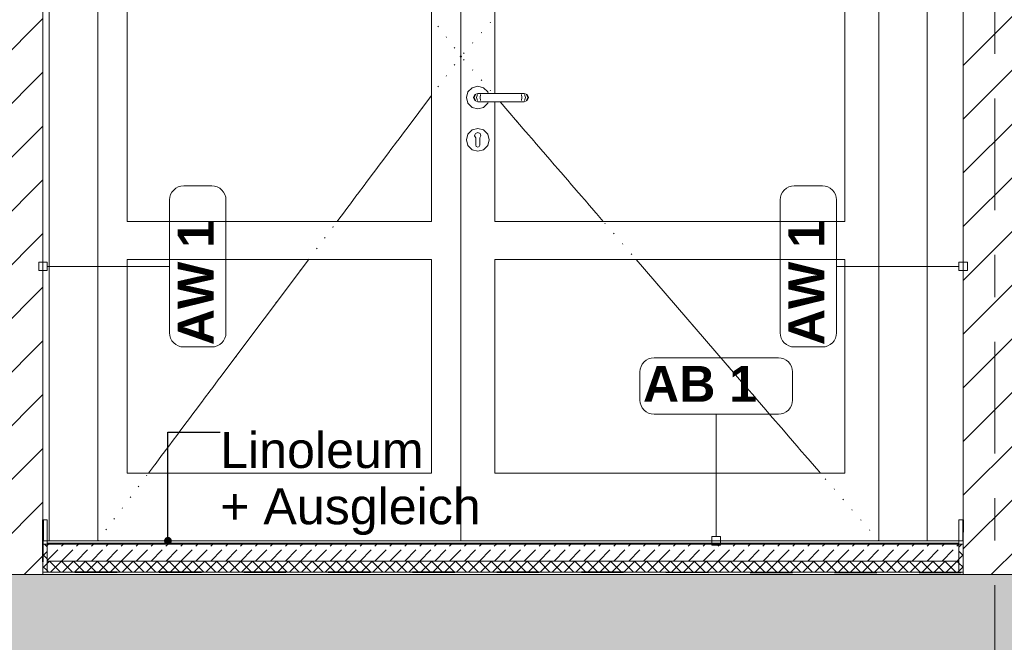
# Model space of a CAD drawing. Header units: metres. Extents: x -17.8 to 3.6, y -5.9 to 16.3.
# Tile 44 of 77: x -8.2 to -5.8, y 6.5 to 7.9. Entities that reach past the tile are written whole.
import ezdxf

# ---------------------------------------------------------------- set-up
doc = ezdxf.new("R2010")
doc.units = ezdxf.units.M
doc.header["$MEASUREMENT"] = 0
for name, pattern in [('Strichlinie doppelt', [0.546806, 0.264583, -0.105833, 0.070556, -0.105833]), ('Strichlinie eng', [0.115, 0.075, -0.04]), ('Wipeout_Contour', [1, 0, -1])]:
    doc.linetypes.add(name, pattern=pattern)
for name, color, linetype in [('152 - Bemaßung_ Beschriftung.Ausbau', 7, 'Continuous'), ('301 - Elemente.Linie', 7, 'Continuous'), ('451 - Universal.Achsen Raster', 7, 'Continuous'), ('603 - Struktur.Bodenplatte_ Decke Roh', 7, 'Continuous'), ('605 - Struktur.Wand Innen', 7, 'Continuous'), ('607 - Struktur.Stütze', 7, 'Continuous'), ('650 - Abdeckung.Fußboden Aufbau', 7, 'Continuous'), ('Neubau_152 - Bemaßung_ Beschriftung.Ausbau', 7, 'Continuous')]:
    doc.layers.add(name, color=color, linetype=linetype)
doc.styles.add('ERSTELLTER_STIL_1', font='txt')
doc.styles.add('ERSTELLTER_STIL_2', font='txt')
doc.dimstyles.new('ERSTELLTER_STIL__1', dxfattribs={"dimtxt": 0.1, "dimasz": 0.0532, "dimexe": 0.18, "dimexo": 0.0625, "dimgap": 0, "dimtad": 1, "dimzin": 0, "dimdsep": 46, "dimtxsty": 'ERSTELLTER_STIL_1', "dimblk": 'ARROWHEAD_2', "dimblk1": 'ARROWHEAD_2', "dimblk2": 'ARROWHEAD_2', "dimcen": 0.09, "dimse1": 1, "dimse2": 1, "dimclrd": 7, "dimclre": 7, "dimclrt": 7, "dimazin": 0, "dimtfac": 1, "dimtdec": 4, "dimtmove": 0, "dimatfit": 3, "dimfxl": 1, "dimtolj": 1, "dimtzin": 0, "dimarcsym": 0})
doc.dimstyles.new('ERSTELLTER_STIL__4', dxfattribs={"dimtxt": 0.18, "dimasz": 0.03648, "dimexe": 0.18, "dimexo": 0.0625, "dimgap": 0, "dimtad": 0, "dimtih": 1, "dimtoh": 1, "dimdec": 4, "dimzin": 0, "dimdsep": 46, "dimcen": 0.09, "dimadec": 0, "dimazin": 0, "dimtfac": 1, "dimtdec": 4, "dimtmove": 0, "dimatfit": 3, "dimldrblk": 'ARROWHEAD_11', "dimfxl": 1, "dimtolj": 1, "dimtzin": 0, "dimarcsym": 0})
pattern_1 = [(45, (0, 0), (-0.014142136, 0.014142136), []), (135, (0, 0), (0.014142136, 0.014142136), [])]
pattern_2 = [(45, (0, 0), (-0.0636396, 0.0636396), [])]

# ---------------------------------------------------------------- blocks, each defined once
blk = doc.blocks.new('*D92')
at = {"layer": '152 - Bemaßung_ Beschriftung.Ausbau', "color": 7, "linetype": 'Continuous', "lineweight": 5}
for p, q in [((-14.855, 0), (-14.855, 13.3199)), ((-14.8025, 0), (-14.9075, 0)), ((-14.89, 0.0202), (-14.82, -0.0202)), ((-14.855, -1.75), (-14.855, 0)), ((-14.89, -1.7298), (-14.82, -1.7702)), ((-14.8025, -1.75), (-14.9075, -1.75))]:
    blk.add_line(p, q, dxfattribs=at)
at = {"color": 254, "linetype": 'Wipeout_Contour', "lineweight": 0, "ltscale": 59.837338}
blk.add_wipeout([(-14.8563, -1.0268), (-14.8563, -0.7232), (-14.9938, -0.7232), (-14.9938, -1.0268)], dxfattribs=at).dxf.layer = '152 - Bemaßung_ Beschriftung.Ausbau'
at = {"layer": '152 - Bemaßung_ Beschriftung.Ausbau', "color": 7, "lineweight": 5, "insert": (-14.875, -1.008), "char_height": 0.1, "attachment_point": 7, "rotation": 90, "style": 'ERSTELLTER_STIL_1'}
blk.add_mtext('\\A1;{\\pql;\\fArial|b0|i0|c0|p38;1,75}', dxfattribs=at)
blk = doc.blocks.new('ARROWHEAD_2')
at = {"color": 0, "linetype": 'Continuous', "lineweight": 0}
for p, q in [((-0.378, -0.655), (0.378, 0.655)), ((0, 0), (-1, 0))]:
    blk.add_line(p, q, dxfattribs=at)
blk = doc.blocks.new('*D93')
at = {"layer": '152 - Bemaßung_ Beschriftung.Ausbau', "color": 7, "linetype": 'Continuous', "lineweight": 5}
for p, q in [((-14.855, 13.3199), (-14.855, 13.3541)), ((-14.8025, 13.3199), (-14.9075, 13.3199)), ((-14.82, 13.2997), (-14.89, 13.3401)), ((-14.855, 0), (-14.855, 13.3199)), ((-14.89, 0.0202), (-14.82, -0.0202))]:
    blk.add_line(p, q, dxfattribs=at)
at = {"color": 254, "linetype": 'Wipeout_Contour', "lineweight": 0, "ltscale": 65.424627}
blk.add_wipeout([(-14.8563, 6.4201), (-14.8563, 6.8997), (-14.9938, 6.8997), (-14.9938, 6.4201)], dxfattribs=at).dxf.layer = '152 - Bemaßung_ Beschriftung.Ausbau'
at = {"layer": '152 - Bemaßung_ Beschriftung.Ausbau', "color": 7, "lineweight": 5, "insert": (-14.8556, 6.4389), "char_height": 0.1, "attachment_point": 7, "rotation": 90, "style": 'ERSTELLTER_STIL_1'}
blk.add_mtext('\\A1;{\\pql;\\fArial|b0|i0|c0|p38;13,31\\fArial|b0|i0|c0|p38;\\A1{\\H.66x;\\S99^  ;}}', dxfattribs=at)
blk = doc.blocks.new('*D101')
at = {"layer": '152 - Bemaßung_ Beschriftung.Ausbau', "color": 7, "linetype": 'Continuous', "lineweight": 5}
for p, q in [((-14.3025, 6.695), (-14.4075, 6.695)), ((-14.39, 6.7152), (-14.32, 6.6748)), ((-14.355, 6.145), (-14.355, 6.695)), ((-14.39, 6.1652), (-14.32, 6.1248)), ((-14.3025, 6.145), (-14.4075, 6.145))]:
    blk.add_line(p, q, dxfattribs=at)
at = {"color": 254, "linetype": 'Wipeout_Contour', "lineweight": 0, "ltscale": 63.196964}
blk.add_wipeout([(-14.3563, 6.3254), (-14.3563, 6.5146), (-14.4938, 6.5146), (-14.4938, 6.3254)], dxfattribs=at).dxf.layer = '152 - Bemaßung_ Beschriftung.Ausbau'
at = {"layer": '152 - Bemaßung_ Beschriftung.Ausbau', "color": 7, "lineweight": 5, "insert": (-14.375, 6.3441), "char_height": 0.1, "attachment_point": 7, "rotation": 90, "style": 'ERSTELLTER_STIL_1'}
blk.add_mtext('\\A1;{\\pql;\\fArial|b0|i0|c0|p38;55}', dxfattribs=at)
blk = doc.blocks.new('*D102')
at = {"layer": '152 - Bemaßung_ Beschriftung.Ausbau', "color": 7, "linetype": 'Continuous', "lineweight": 5}
for p, q in [((-14.3025, 7.465), (-14.4075, 7.465)), ((-14.39, 7.4852), (-14.32, 7.4448)), ((-14.355, 6.695), (-14.355, 7.465)), ((-14.3025, 6.695), (-14.4075, 6.695)), ((-14.39, 6.7152), (-14.32, 6.6748))]:
    blk.add_line(p, q, dxfattribs=at)
at = {"color": 254, "linetype": 'Wipeout_Contour', "lineweight": 0, "ltscale": 64.315447}
blk.add_wipeout([(-14.3563, 6.9854), (-14.3563, 7.1746), (-14.4938, 7.1746), (-14.4938, 6.9854)], dxfattribs=at).dxf.layer = '152 - Bemaßung_ Beschriftung.Ausbau'
at = {"layer": '152 - Bemaßung_ Beschriftung.Ausbau', "color": 7, "lineweight": 5, "insert": (-14.375, 7.0041), "char_height": 0.1, "attachment_point": 7, "rotation": 90, "style": 'ERSTELLTER_STIL_1'}
blk.add_mtext('\\A1;{\\pql;\\fArial|b0|i0|c0|p38;77}', dxfattribs=at)
blk = doc.blocks.new('*D103')
at = {"layer": '152 - Bemaßung_ Beschriftung.Ausbau', "color": 7, "linetype": 'Continuous', "lineweight": 5}
for p, q in [((-14.39, 9.4952), (-14.32, 9.4548)), ((-14.3025, 9.475), (-14.4075, 9.475)), ((-14.355, 7.465), (-14.355, 9.475)), ((-14.3025, 7.465), (-14.4075, 7.465)), ((-14.39, 7.4852), (-14.32, 7.4448))]:
    blk.add_line(p, q, dxfattribs=at)
at = {"color": 254, "linetype": 'Wipeout_Contour', "lineweight": 0, "ltscale": 66.955039}
blk.add_wipeout([(-14.3563, 8.3182), (-14.3563, 8.6218), (-14.4938, 8.6218), (-14.4938, 8.3182)], dxfattribs=at).dxf.layer = '152 - Bemaßung_ Beschriftung.Ausbau'
at = {"layer": '152 - Bemaßung_ Beschriftung.Ausbau', "color": 7, "lineweight": 5, "insert": (-14.375, 8.337), "char_height": 0.1, "attachment_point": 7, "rotation": 90, "style": 'ERSTELLTER_STIL_1'}
blk.add_mtext('\\A1;{\\pql;\\fArial|b0|i0|c0|p38;2,01}', dxfattribs=at)
blk = doc.blocks.new('ARROWHEAD_11')
at = {"color": 0, "linetype": 'Continuous', "lineweight": 0}
blk.add_line((0, 0), (-1, 0), dxfattribs=at)
at = {"color": 0, "linetype": 'Continuous', "lineweight": 0, "const_width": 0.25, "flags": 128}
blk.add_lwpolyline([(-0.125, 0, 1), (0.125, 0, 1)], format="xyb", close=True, dxfattribs=at)

msp = doc.modelspace()

# ---------------------------------------------------------------- hatches: boundary and pattern name
at = {"layer": '603 - Struktur.Bodenplatte_ Decke Roh', "linetype": 'Continuous', "lineweight": 5}
h = msp.add_hatch(dxfattribs=at)
h.set_pattern_fill('Beton__Stahlbeton_0001', style=0, pattern_type=2)
h.set_pattern_definition([(45, (0, 0), (-0.0848528, 0.0848528), []), (45, (-0.04243, 0.04243), (-0.0848528, 0.0848528), [0.09, -0.03])])
h.paths.add_polyline_path([(-0.005, 6.365), (-0.005, 6.615), (-13.695, 6.615), (-13.695, 6.365), (-13.455, 6.365), (-13.31, 6.365), (-12.99, 6.365), (-8.51, 6.365), (-8.09, 6.365), (-6.01, 6.365), (-5.79, 6.365), (-5.41, 6.365), (-5.19, 6.365), (-0.71, 6.365), (-0.39, 6.365), (-0.245, 6.365)])
at = {"layer": '650 - Abdeckung.Fußboden Aufbau', "linetype": 'Continuous', "lineweight": 5}
h = msp.add_hatch(dxfattribs=at)
h.set_pattern_fill('Dämmung__hart_2_0001', color=1, style=0, pattern_type=2)
h.set_pattern_definition(pattern_1)
h.paths.add_polyline_path([(-8.095, 6.621), (-8.105, 6.621), (-8.105, 6.687), (-8.095, 6.687)])
h = msp.add_hatch(dxfattribs=at)
h.set_pattern_fill('Dämmung__hart_2_0001', color=1, style=0, pattern_type=2)
h.set_pattern_definition(pattern_1)
h.paths.add_polyline_path([(-5.935, 6.621), (-5.925, 6.621), (-5.925, 6.687), (-5.935, 6.687)])

# ---------------------------------------------------------------- linework, layer by layer
at = {"layer": '605 - Struktur.Wand Innen', "color": 7, "linetype": 'Continuous', "lineweight": 18}
for p, q in [((-7.975, 8.99), (-7.975, 6.695)), ((-7.9055, 7.4516), (-7.9055, 8.99)), ((-7.1846, 8.99), (-7.1846, 7.4516)), ((-7.1151, 6.695), (-7.1151, 8.99)), ((-7.1148, 6.695), (-7.1148, 8.99)), ((-6.1249, 8.99), (-6.1249, 6.695)), ((-7.0348, 8.9098), (-7.0348, 7.755)), ((-6.2049, 7.4516), (-6.2049, 8.9098)), ((-7.0348, 7.735), (-7.0348, 7.4516)), ((-7.1846, 7.4516), (-7.9055, 7.4516)), ((-7.0348, 7.4516), (-6.2049, 7.4516)), ((-7.9055, 7.3615), (-7.1846, 7.3615)), ((-7.9055, 6.8553), (-7.9055, 7.3615)), ((-7.1846, 7.3615), (-7.1846, 6.8553)), ((-6.2049, 7.3615), (-7.0348, 7.3615)), ((-7.0348, 7.3615), (-7.0348, 6.8553)), ((-6.2049, 6.8553), (-6.2049, 7.3615)), ((-7.1846, 6.8553), (-7.9055, 6.8553)), ((-7.0348, 6.8553), (-6.2049, 6.8553))]:
    msp.add_line(p, q, dxfattribs=at)
at = {"layer": '605 - Struktur.Wand Innen', "color": 7, "linetype": 'Continuous', "lineweight": 13}
for p, q in [((-7.975, 6.695), (-7.975, 8.99)), ((-6.125, 8.99), (-6.125, 6.695)), ((-7.0883, 7.7684), (-7.0982, 7.7585)), ((-7.0748, 7.772), (-7.0883, 7.7684)), ((-7.0613, 7.7684), (-7.0748, 7.772)), ((-7.0514, 7.7585), (-7.0613, 7.7684)), ((-7.0982, 7.7585), (-7.1018, 7.745)), ((-7.1018, 7.745), (-7.0982, 7.7315)), ((-7.0819, 7.7521), (-7.0848, 7.745)), ((-7.0848, 7.745), (-7.0819, 7.7379)), ((-7.0804, 7.7521), (-7.0831, 7.745)), ((-7.0831, 7.745), (-7.0804, 7.7379)), ((-7.0748, 7.755), (-7.0819, 7.7521)), ((-7.0755, 7.7521), (-7.0776, 7.745)), ((-7.0776, 7.745), (-7.0755, 7.7379)), ((-7.0748, 7.755), (-7.0737, 7.755)), ((-7.0737, 7.755), (-7.0704, 7.755)), ((-7.0704, 7.755), (-7.0656, 7.755)), ((-7.0683, 7.7521), (-7.0695, 7.745)), ((-7.0695, 7.745), (-7.0683, 7.7379)), ((-7.0656, 7.755), (-7.0598, 7.755)), ((-7.0598, 7.755), (-6.9798, 7.755)), ((-7.0505, 7.755), (-7.0514, 7.7585)), ((-6.9798, 7.755), (-6.9741, 7.755)), ((-6.9741, 7.755), (-6.9692, 7.755)), ((-6.9713, 7.7521), (-6.9702, 7.745)), ((-6.9702, 7.745), (-6.9713, 7.7379)), ((-6.9692, 7.755), (-6.966, 7.755)), ((-6.966, 7.755), (-6.9648, 7.755)), ((-6.9648, 7.755), (-6.9578, 7.7521)), ((-6.9641, 7.7521), (-6.962, 7.745)), ((-6.962, 7.745), (-6.9641, 7.7379)), ((-6.9593, 7.7521), (-6.9566, 7.745)), ((-6.9566, 7.745), (-6.9593, 7.7379)), ((-6.9578, 7.7521), (-6.9548, 7.745)), ((-6.9548, 7.745), (-6.9578, 7.7379)), ((-7.0982, 7.7315), (-7.0883, 7.7216)), ((-7.0883, 7.7216), (-7.0748, 7.718)), ((-7.0819, 7.7379), (-7.0748, 7.735)), ((-7.0748, 7.735), (-7.0737, 7.735)), ((-7.0748, 7.718), (-7.0613, 7.7216)), ((-7.0737, 7.735), (-7.0704, 7.735)), ((-7.0704, 7.735), (-7.0656, 7.735)), ((-7.0656, 7.735), (-7.0598, 7.735)), ((-7.0613, 7.7216), (-7.0514, 7.7315)), ((-7.0598, 7.735), (-6.9798, 7.735)), ((-7.0514, 7.7315), (-7.0505, 7.735)), ((-6.9798, 7.735), (-6.9741, 7.735)), ((-6.9741, 7.735), (-6.9692, 7.735)), ((-6.9692, 7.735), (-6.966, 7.735)), ((-6.966, 7.735), (-6.9648, 7.735)), ((-6.9578, 7.7379), (-6.9648, 7.735)), ((-7.0982, 7.6585), (-7.1018, 7.645)), ((-7.0883, 7.6684), (-7.0982, 7.6585)), ((-7.0748, 7.672), (-7.0883, 7.6684)), ((-7.0816, 7.6566), (-7.0823, 7.6547)), ((-7.0798, 7.6494), (-7.0823, 7.6547)), ((-7.0816, 7.6566), (-7.0802, 7.6601)), ((-7.0802, 7.6601), (-7.0748, 7.6624)), ((-7.0613, 7.6684), (-7.0748, 7.672)), ((-7.0748, 7.6624), (-7.0695, 7.6601)), ((-7.0674, 7.6547), (-7.0698, 7.6494)), ((-7.0681, 7.6566), (-7.0695, 7.6601)), ((-7.0681, 7.6566), (-7.0674, 7.6547)), ((-7.0514, 7.6585), (-7.0613, 7.6684)), ((-7.0478, 7.645), (-7.0514, 7.6585)), ((-7.1018, 7.645), (-7.0982, 7.6315)), ((-7.0982, 7.6315), (-7.0883, 7.6216)), ((-7.0798, 7.6479), (-7.0798, 7.6494)), ((-7.0798, 7.6479), (-7.0798, 7.645)), ((-7.0798, 7.645), (-7.0798, 7.6421)), ((-7.0798, 7.6421), (-7.0798, 7.6363)), ((-7.0798, 7.6363), (-7.0798, 7.6325)), ((-7.0784, 7.629), (-7.0798, 7.6325)), ((-7.0748, 7.6275), (-7.0784, 7.629)), ((-7.0713, 7.629), (-7.0748, 7.6275)), ((-7.0698, 7.6325), (-7.0713, 7.629)), ((-7.0698, 7.6494), (-7.0698, 7.6479)), ((-7.0698, 7.6479), (-7.0698, 7.645)), ((-7.0698, 7.645), (-7.0698, 7.6421)), ((-7.0698, 7.6421), (-7.0698, 7.6363)), ((-7.0698, 7.6363), (-7.0698, 7.6325)), ((-7.0613, 7.6216), (-7.0514, 7.6315)), ((-7.0514, 7.6315), (-7.0478, 7.645)), ((-7.0883, 7.6216), (-7.0748, 7.618)), ((-7.0748, 7.618), (-7.0613, 7.6216))]:
    msp.add_line(p, q, dxfattribs=at)
at = {"layer": '605 - Struktur.Wand Innen', "color": 7, "linetype": 'Continuous', "lineweight": 9}
for p, q in [((-7.1691, 7.9145), (-7.1679, 7.9129)), ((-7.0446, 7.9239), (-7.0459, 7.9224)), ((-7.1499, 7.8889), (-7.1487, 7.8873)), ((-7.0655, 7.8996), (-7.0668, 7.8981)), ((-7.1307, 7.8633), (-7.1295, 7.8617)), ((-7.0864, 7.8754), (-7.0877, 7.8739)), ((-7.1163, 7.8441), (-7.1151, 7.8425)), ((-7.1163, 7.8409), (-7.1151, 7.8425)), ((-7.1135, 7.844), (-7.1148, 7.8425)), ((-7.1135, 7.841), (-7.1148, 7.8425)), ((-7.1073, 7.8512), (-7.1086, 7.8497)), ((-7.1307, 7.8217), (-7.1295, 7.8233)), ((-7.1073, 7.8338), (-7.1086, 7.8353)), ((-7.1499, 7.7961), (-7.1487, 7.7977)), ((-7.0864, 7.8096), (-7.0877, 7.8111)), ((-7.1691, 7.7705), (-7.1679, 7.7721)), ((-7.0655, 7.7854), (-7.0668, 7.7869)), ((-7.2446, 7.6697), (-7.1846, 7.7498)), ((-7.1883, 7.7449), (-7.1871, 7.7465)), ((-7.0446, 7.7611), (-7.0459, 7.7626)), ((-7.2074, 7.7193), (-7.2062, 7.7209)), ((-6.9623, 7.6657), (-7.0221, 7.735)), ((-7.0028, 7.7127), (-7.0041, 7.7142)), ((-7.2266, 7.6937), (-7.2254, 7.6953)), ((-6.9819, 7.6884), (-6.9832, 7.6899)), ((-7.2638, 7.6441), (-7.2458, 7.6681)), ((-7.2458, 7.6681), (-7.2446, 7.6697)), ((-6.961, 7.6642), (-6.9623, 7.6657)), ((-6.9414, 7.6415), (-6.961, 7.6642)), ((-7.283, 7.6185), (-7.265, 7.6425)), ((-7.265, 7.6425), (-7.2638, 7.6441)), ((-6.9401, 7.64), (-6.9414, 7.6415)), ((-6.9205, 7.6173), (-6.9401, 7.64)), ((-7.3022, 7.5929), (-7.2842, 7.6169)), ((-7.2842, 7.6169), (-7.283, 7.6185)), ((-6.9192, 7.6157), (-6.9205, 7.6173)), ((-6.8996, 7.593), (-6.9192, 7.6157)), ((-7.3214, 7.5673), (-7.3034, 7.5913)), ((-7.3034, 7.5913), (-7.3022, 7.5929)), ((-6.8983, 7.5915), (-6.8996, 7.593)), ((-6.8787, 7.5688), (-6.8983, 7.5915)), ((-7.3406, 7.5417), (-7.3226, 7.5657)), ((-7.3226, 7.5657), (-7.3214, 7.5673)), ((-6.8774, 7.5673), (-6.8787, 7.5688)), ((-6.8578, 7.5446), (-6.8774, 7.5673)), ((-7.3598, 7.516), (-7.3418, 7.5401)), ((-7.3418, 7.5401), (-7.3406, 7.5417)), ((-6.8565, 7.5431), (-6.8578, 7.5446)), ((-6.8369, 7.5203), (-6.8565, 7.5431)), ((-7.379, 7.4904), (-7.361, 7.5144)), ((-7.361, 7.5144), (-7.3598, 7.516)), ((-6.8356, 7.5188), (-6.8369, 7.5203)), ((-6.816, 7.4961), (-6.8356, 7.5188)), ((-7.3981, 7.4648), (-7.3802, 7.4888)), ((-7.3802, 7.4888), (-7.379, 7.4904)), ((-6.8147, 7.4946), (-6.816, 7.4961)), ((-6.7951, 7.4719), (-6.8147, 7.4946)), ((-7.3993, 7.4632), (-7.3981, 7.4648)), ((-6.7938, 7.4704), (-6.7951, 7.4719)), ((-6.7777, 7.4516), (-6.7938, 7.4704)), ((-7.408, 7.4516), (-7.3993, 7.4632)), ((-6.7729, 7.4461), (-6.7742, 7.4476)), ((-7.4185, 7.4376), (-7.4173, 7.4392)), ((-6.752, 7.4219), (-6.7533, 7.4234)), ((-7.4377, 7.412), (-7.4365, 7.4136)), ((-6.7311, 7.3977), (-6.7324, 7.3992)), ((-7.4569, 7.3864), (-7.4557, 7.388)), ((-6.7102, 7.3734), (-6.7115, 7.375)), ((-7.686, 7.0807), (-7.4761, 7.3608)), ((-7.4761, 7.3608), (-7.4756, 7.3615)), ((-7.4756, 7.3615), (-7.4749, 7.3624)), ((-6.4398, 7.06), (-6.6999, 7.3615)), ((-6.6893, 7.3492), (-6.6906, 7.3507)), ((-7.4953, 7.3352), (-7.4941, 7.3368)), ((-6.6684, 7.325), (-6.6697, 7.3265)), ((-7.5145, 7.3096), (-7.5133, 7.3112)), ((-6.6475, 7.3008), (-6.6488, 7.3023)), ((-7.5337, 7.284), (-7.5325, 7.2856)), ((-6.6266, 7.2765), (-6.6279, 7.278)), ((-7.5529, 7.2584), (-7.5517, 7.26)), ((-7.572, 7.2328), (-7.5709, 7.2344)), ((-6.6057, 7.2523), (-6.607, 7.2538)), ((-7.5912, 7.2072), (-7.59, 7.2088)), ((-6.5848, 7.2281), (-6.5861, 7.2296)), ((-6.5639, 7.2038), (-6.5652, 7.2053)), ((-7.6104, 7.1815), (-7.6092, 7.1831)), ((-6.543, 7.1796), (-6.5443, 7.1811)), ((-7.6296, 7.1559), (-7.6284, 7.1575)), ((-6.5221, 7.1554), (-6.5234, 7.1569)), ((-7.6488, 7.1303), (-7.6476, 7.1319)), ((-6.5012, 7.1311), (-6.5025, 7.1327)), ((-7.668, 7.1047), (-7.6668, 7.1063)), ((-6.4803, 7.1069), (-6.4816, 7.1084)), ((-7.7052, 7.0551), (-7.6872, 7.0791)), ((-7.6872, 7.0791), (-7.686, 7.0807)), ((-6.4594, 7.0827), (-6.4607, 7.0842)), ((-7.7244, 7.0295), (-7.7064, 7.0535)), ((-7.7064, 7.0535), (-7.7052, 7.0551)), ((-6.4385, 7.0585), (-6.4398, 7.06)), ((-6.4189, 7.0357), (-6.4385, 7.0585)), ((-7.7436, 7.0039), (-7.7256, 7.0279)), ((-7.7256, 7.0279), (-7.7244, 7.0295)), ((-6.4176, 7.0342), (-6.4189, 7.0357)), ((-6.398, 7.0115), (-6.4176, 7.0342)), ((-7.7627, 6.9783), (-7.7448, 7.0023)), ((-7.7448, 7.0023), (-7.7436, 7.0039)), ((-6.3967, 7.01), (-6.398, 7.0115)), ((-6.3771, 6.9873), (-6.3967, 7.01)), ((-7.7819, 6.9527), (-7.7639, 6.9767)), ((-7.7639, 6.9767), (-7.7627, 6.9783)), ((-6.3758, 6.9858), (-6.3771, 6.9873)), ((-6.3562, 6.963), (-6.3758, 6.9858)), ((-7.7831, 6.9511), (-7.7819, 6.9527)), ((-6.3549, 6.9615), (-6.3562, 6.963)), ((-6.3353, 6.9388), (-6.3549, 6.9615)), ((-7.8011, 6.9271), (-7.7831, 6.9511)), ((-6.334, 6.9373), (-6.3353, 6.9388)), ((-6.3144, 6.9146), (-6.334, 6.9373)), ((-7.8203, 6.9015), (-7.8023, 6.9255)), ((-7.8023, 6.9255), (-7.8011, 6.9271)), ((-6.3131, 6.9131), (-6.3144, 6.9146)), ((-6.2935, 6.8904), (-6.3131, 6.9131)), ((-7.8395, 6.8759), (-7.8215, 6.8999)), ((-7.8215, 6.8999), (-7.8203, 6.9015)), ((-6.2922, 6.8888), (-6.2935, 6.8904)), ((-6.2726, 6.8661), (-6.2922, 6.8888)), ((-7.8549, 6.8553), (-7.8407, 6.8743)), ((-7.8407, 6.8743), (-7.8395, 6.8759)), ((-6.2712, 6.8646), (-6.2726, 6.8661)), ((-6.2633, 6.8553), (-6.2712, 6.8646)), ((-7.8599, 6.8486), (-7.8587, 6.8502)), ((-6.2503, 6.8404), (-6.2517, 6.8419)), ((-7.8791, 6.823), (-7.8779, 6.8246)), ((-6.2294, 6.8162), (-6.2307, 6.8177)), ((-7.8983, 6.7974), (-7.8971, 6.799)), ((-6.2085, 6.7919), (-6.2098, 6.7934)), ((-7.9175, 6.7718), (-7.9163, 6.7734)), ((-6.1876, 6.7677), (-6.1889, 6.7692)), ((-7.9367, 6.7462), (-7.9355, 6.7478)), ((-6.1667, 6.7435), (-6.168, 6.745)), ((-7.9558, 6.7206), (-7.9546, 6.7222)), ((-6.1458, 6.7192), (-6.1471, 6.7207)), ((-7.975, 6.695), (-7.9738, 6.6966)), ((-6.1249, 6.695), (-6.1262, 6.6965))]:
    msp.add_line(p, q, dxfattribs=at)
at = {"layer": '607 - Struktur.Stütze', "color": 7, "linetype": 'Continuous', "lineweight": 13}
for p, q in [((-8.09, 6.695), (-8.09, 9.035)), ((-6.01, 6.695), (-6.01, 9.035))]:
    msp.add_line(p, q, dxfattribs=at)
at = {"layer": '650 - Abdeckung.Fußboden Aufbau', "color": 1, "linetype": 'Continuous', "lineweight": 9, "flags": 128}
for points in [[(-8.095, 6.621), (-8.105, 6.621), (-8.105, 6.687), (-8.095, 6.687)], [(-5.935, 6.621), (-5.925, 6.621), (-5.925, 6.687), (-5.935, 6.687)]]:
    msp.add_lwpolyline(points, close=True, dxfattribs=at)

# ---------------------------------------------------------------- next in the draw order: wipeouts: each hides what was drawn before it
at = {"color": 254, "linetype": 'Wipeout_Contour', "lineweight": 0, "ltscale": 45.565865}
msp.add_wipeout([(-8.24, 9.045), (-8.24, 6.615), (-8.105, 6.615), (-8.105, 9.045)], dxfattribs=at).dxf.layer = '605 - Struktur.Wand Innen'
at = {"color": 254, "linetype": 'Wipeout_Contour', "lineweight": 0, "ltscale": 39.406797}
msp.add_wipeout([(-5.925, 9.045), (-5.925, 6.615), (-5.795, 6.615), (-5.795, 9.045)], dxfattribs=at).dxf.layer = '605 - Struktur.Wand Innen'

# ---------------------------------------------------------------- next in the draw order: hatches: boundary and pattern name
at = {"layer": '605 - Struktur.Wand Innen', "linetype": 'Continuous', "lineweight": 5}
h = msp.add_hatch(dxfattribs=at)
h.set_pattern_fill('MW_Ziegel_0001', style=0, pattern_type=2)
h.set_pattern_definition(pattern_2)
h.paths.add_polyline_path([(-8.24, 9.045), (-8.24, 6.615), (-8.105, 6.615), (-8.105, 9.045)])
h = msp.add_hatch(dxfattribs=at)
h.set_pattern_fill('MW_Ziegel_0001', style=0, pattern_type=2)
h.set_pattern_definition(pattern_2)
h.paths.add_polyline_path([(-5.925, 9.045), (-5.925, 6.615), (-5.795, 6.615), (-5.795, 9.045)])
at = {"layer": '650 - Abdeckung.Fußboden Aufbau', "linetype": 'Continuous', "lineweight": 5}
h = msp.add_hatch(dxfattribs=at)
h.set_pattern_fill('Beton__unbewehrt_0001', color=1, style=0, pattern_type=2)
h.set_pattern_definition([(45, (0, 0), (-0.03535534, 0.03535534), [0.0375, -0.0125]), (45, (1e-17, 0.035355), (-0.03535534, 0.03535534), [0.0375, -0.0125])])
h.paths.add_polyline_path([(-5.935, 6.687), (-5.935, 6.647), (-8.095, 6.647), (-8.095, 6.687)])
h = msp.add_hatch(dxfattribs=at)
h.set_pattern_fill('Dämmung__hart_2_0001', color=1, style=0, pattern_type=2)
h.set_pattern_definition(pattern_1)
h.paths.add_polyline_path([(-5.935, 6.647), (-5.935, 6.621), (-8.095, 6.621), (-8.095, 6.647)])

# ---------------------------------------------------------------- next in the draw order: linework, layer by layer
at = {"layer": '301 - Elemente.Linie', "color": 92, "linetype": 'Strichlinie eng', "lineweight": 35, "true_color": 0x00be00, "flags": 128}
msp.add_lwpolyline([(-8.1049, 6.745), (-8.105, 6.6206), (-5.925, 6.6201), (-5.9249, 6.745)], dxfattribs=at)
at = {"layer": '301 - Elemente.Linie', "color": 1, "linetype": 'Continuous', "lineweight": 13, "flags": 128}
for points in [[(-8.095, 6.695), (-8.1039, 6.695), (-8.1039, 6.745), (-8.095, 6.745)], [(-5.935, 6.695), (-5.9261, 6.695), (-5.9261, 6.745), (-5.935, 6.745)]]:
    msp.add_lwpolyline(points, close=True, dxfattribs=at)
at = {"layer": '451 - Universal.Achsen Raster', "color": 160, "linetype": 'Strichlinie doppelt', "lineweight": 9, "true_color": 0x3232ff}
msp.add_line((-5.85, 15.81), (-5.85, -5.5), dxfattribs=at)
at = {"layer": '603 - Struktur.Bodenplatte_ Decke Roh', "color": 1, "linetype": 'Continuous', "lineweight": 13}
msp.add_line((-5.925, 6.621), (-8.095, 6.621), dxfattribs=at)
at = {"layer": '603 - Struktur.Bodenplatte_ Decke Roh', "color": 7, "linetype": 'Continuous', "lineweight": 13, "flags": 128}
msp.add_lwpolyline([(-0.245, 6.615), (-0.255, 6.615), (-5.795, 6.615), (-5.925, 6.615), (-8.105, 6.615), (-8.24, 6.615), (-13.445, 6.615), (-13.455, 6.615)], dxfattribs=at)
at = {"layer": '605 - Struktur.Wand Innen', "color": 7, "linetype": 'Continuous', "lineweight": 13}
for p, q in [((-8.105, 9.035), (-8.105, 6.615)), ((-5.925, 9.035), (-5.925, 6.615))]:
    msp.add_line(p, q, dxfattribs=at)
at = {"layer": '605 - Struktur.Wand Innen', "color": 1, "linetype": 'Continuous', "lineweight": 13, "flags": 128}
for points in [[(-8.095, 6.695), (-8.095, 6.647)], [(-5.935, 6.695), (-5.935, 6.647)]]:
    msp.add_lwpolyline(points, dxfattribs=at)
at = {"layer": '650 - Abdeckung.Fußboden Aufbau', "color": 7, "linetype": 'Continuous', "lineweight": 5}
msp.add_line((-5.925, 6.695), (-8.105, 6.695), dxfattribs=at)
at = {"layer": '650 - Abdeckung.Fußboden Aufbau', "color": 1, "linetype": 'Continuous', "lineweight": 13}
for p, q in [((-8.095, 6.695), (-5.935, 6.695)), ((-8.095, 6.689), (-5.935, 6.689)), ((-8.095, 6.687), (-5.935, 6.687)), ((-8.095, 6.647), (-5.935, 6.647))]:
    msp.add_line(p, q, dxfattribs=at)

# ---------------------------------------------------------------- next in the draw order: dimensions: what is measured, and where the dimension line sits
at = {"layer": '152 - Bemaßung_ Beschriftung.Ausbau', "color": 7, "linetype": 'Continuous', "lineweight": 5}
dim = msp.add_linear_dim(base=(-14.855, 0), p1=(0.115, -1.75), p2=(-13.445, 0), angle=90, dimstyle='ERSTELLTER_STIL__1', dxfattribs=at)
dim.commit()
dim.dimension.update_dxf_attribs({"geometry": '*D92', "text_midpoint": (-14.925, -0.8781), "dimtype": 160, "text_rotation": 90})

# ---------------------------------------------------------------- next in the draw order: dimensions: what is measured, and where the dimension line sits
dim = msp.add_linear_dim(base=(-14.855, 13.3199), p1=(-13.445, 0), p2=(0.145, 13.3199), angle=90, dimstyle='ERSTELLTER_STIL__1', dxfattribs=at)
dim.commit()
dim.dimension.update_dxf_attribs({"geometry": '*D93', "text_midpoint": (-14.925, 6.7801), "dimtype": 160, "text_rotation": 90})

# ---------------------------------------------------------------- next in the draw order: dimensions: what is measured, and where the dimension line sits
dim = msp.add_linear_dim(base=(-14.355, 6.695), p1=(-0.125, 6.145), p2=(-0.255, 6.695), angle=90, dimstyle='ERSTELLTER_STIL__1', dxfattribs=at)
dim.commit()
dim.dimension.update_dxf_attribs({"geometry": '*D101', "text_midpoint": (-14.425, 6.4203), "dimtype": 160, "text_rotation": 90})

# ---------------------------------------------------------------- next in the draw order: dimensions: what is measured, and where the dimension line sits
dim = msp.add_linear_dim(base=(-14.355, 7.465), p1=(-0.255, 6.695), p2=(-0.125, 7.465), angle=90, dimstyle='ERSTELLTER_STIL__1', dxfattribs=at)
dim.commit()
dim.dimension.update_dxf_attribs({"geometry": '*D102', "text_midpoint": (-14.425, 7.0803), "dimtype": 160, "text_rotation": 90})

# ---------------------------------------------------------------- next in the draw order: linework, layer by layer
at = {"layer": '152 - Bemaßung_ Beschriftung.Ausbau', "color": 7, "linetype": 'Continuous', "lineweight": 9}
for p, q in [((-8.095, 7.345), (-7.805, 7.345)), ((-5.935, 7.345), (-6.225, 7.345)), ((-6.51, 6.705), (-6.51, 6.995))]:
    msp.add_line(p, q, dxfattribs=at)
at = {"layer": '152 - Bemaßung_ Beschriftung.Ausbau', "color": 7, "linetype": 'Continuous', "lineweight": 9, "flags": 128}
for points in [[(-8.115, 7.355), (-8.115, 7.335), (-8.095, 7.335), (-8.095, 7.355)], [(-5.915, 7.335), (-5.915, 7.355), (-5.935, 7.355), (-5.935, 7.335)], [(-6.52, 6.685), (-6.5, 6.685), (-6.5, 6.705), (-6.52, 6.705)]]:
    msp.add_lwpolyline(points, close=True, dxfattribs=at)
msp.add_lwpolyline([(-6.6573, 6.995, -0.414214), (-6.6906, 7.0284), (-6.6906, 7.0952, -0.414214), (-6.6573, 7.1286), (-6.3627, 7.1286, -0.414214), (-6.3293, 7.0952), (-6.3293, 7.0284, -0.414214), (-6.3627, 6.995)], format="xyb", close=True, dxfattribs=at)

# ---------------------------------------------------------------- next in the draw order: texts
at = {"layer": '152 - Bemaßung_ Beschriftung.Ausbau', "color": 7, "lineweight": 9, "insert": (-6.51, 7.1092), "char_height": 0.085, "attachment_point": 2, "style": 'ERSTELLTER_STIL_2'}
msp.add_mtext('\\A1;{\\pqc;\\pt0,1;\\fArial|b1|i0|c0|p38;AB 1 \\fArial|b1|i0|c0|p38;\\A1{\\H.66x;\\S^  ;}\\fArial|b1|i0|c0|p38;\\fArial|b1|i0|c0|p38;\\A1{\\H.66x;\\S^  ;}\\fArial|b1|i0|c0|p38;\\fArial|b1|i0|c0|p38;\\fArial|b1|i0|c0|p38;\\fArial|b1|i0|c0|p38;\\fArial|b1|i0|c0|p38;\\fArial|b1|i0|c0|p38;\\fArial|b1|i0|c0|p38;\\fArial|b1|i0|c0|p38;\\fArial|b1|i0|c0|p38;\\fArial|b1|i0|c0|p38;\\fArial|b1|i0|c0|p38;\\fArial|b1|i0|c0|p38;\\fArial|b1|i0|c0|p38;\\fArial|b1|i0|c0|p38;\\fArial|b1|i0|c0|p38;\\fArial|b1|i0|c0|p38;\\fArial|b1|i0|c0|p38;\\fArial|b1|i0|c0|p38;\\fArial|b1|i0|c0|p38;\\fArial|b1|i0|c0|p38;\\fArial|b1|i0|c0|p38;\\fArial|b1|i0|c0|p38;\\fArial|b1|i0|c0|p38;\\fArial|b1|i0|c0|p38;\\fArial|b1|i0|c0|p38;\\fArial|b1|i0|c0|p38;\\fArial|b1|i0|c0|p38;\\fArial|b1|i0|c0|p38;\\fArial|b1|i0|c0|p38;\\fArial|b1|i0|c0|p38;\\fArial|b1|i0|c0|p38;\\fArial|b1|i0|c0|p38;\\fArial|b1|i0|c0|p38;\\fArial|b1|i0|c0|p38;\\fArial|b1|i0|c0|p38;\\fArial|b1|i0|c0|p38;\\fArial|b1|i0|c0|p38;\\fArial|b1|i0|c0|p38;\\fArial|b1|i0|c0|p38;\\fArial|b1|i0|c0|p38;\\fArial|b1|i0|c0|p38;\\fArial|b1|i0|c0|p38;\\fArial|b1|i0|c0|p38;\\fArial|b1|i0|c0|p38;}', dxfattribs=at)
at = {"layer": 'Neubau_152 - Bemaßung_ Beschriftung.Ausbau', "color": 1, "linetype": 'Continuous', "lineweight": 13, "insert": (-7.6851, 6.9524), "char_height": 0.085, "attachment_point": 1, "line_spacing_factor": 0.940037, "style": 'ERSTELLTER_STIL_1'}
msp.add_mtext('\\A1;{\\pql;\\fArial|b0|i0|c0|p38;Linoleum\\P\\pql;\\fArial|b0|i0|c0|p38;+ Ausgleich}', dxfattribs=at)

# ---------------------------------------------------------------- next in the draw order: dimensions: what is measured, and where the dimension line sits
at = {"layer": '152 - Bemaßung_ Beschriftung.Ausbau', "color": 7, "linetype": 'Continuous', "lineweight": 5}
dim = msp.add_linear_dim(base=(-14.355, 9.475), p1=(-0.125, 7.465), p2=(-0.125, 9.475), angle=90, dimstyle='ERSTELLTER_STIL__1', dxfattribs=at)
dim.commit()
dim.dimension.update_dxf_attribs({"geometry": '*D103', "text_midpoint": (-14.425, 8.4669), "dimtype": 160, "text_rotation": 90})

# ---------------------------------------------------------------- next in the draw order: leaders
at = {"layer": 'Neubau_152 - Bemaßung_ Beschriftung.Ausbau', "color": 1, "linetype": 'Continuous', "lineweight": 13, "annotation_type": 0, "has_hookline": 1, "hookline_direction": 0, "text_width": 0.6019}
msp.add_leader([(-7.8089, 6.695), (-7.8089, 6.9524), (-7.6851, 6.9524)], dimstyle='ERSTELLTER_STIL__4', dxfattribs=at)

# ---------------------------------------------------------------- next in the draw order: linework, layer by layer
at = {"layer": '152 - Bemaßung_ Beschriftung.Ausbau', "color": 7, "linetype": 'Continuous', "lineweight": 9, "flags": 128}
for points in [[(-7.805, 7.5024, -0.414214), (-7.7716, 7.5358), (-7.7048, 7.5358, -0.414214), (-7.6714, 7.5024), (-7.6714, 7.1876, -0.414214), (-7.7048, 7.1542), (-7.7716, 7.1542, -0.414214), (-7.805, 7.1876)], [(-6.225, 7.1876, -0.414214), (-6.2584, 7.1542), (-6.3252, 7.1542, -0.414214), (-6.3586, 7.1876), (-6.3586, 7.5024, -0.414214), (-6.3252, 7.5358), (-6.2584, 7.5358, -0.414214), (-6.225, 7.5024)]]:
    msp.add_lwpolyline(points, format="xyb", close=True, dxfattribs=at)

# ---------------------------------------------------------------- next in the draw order: texts
at = {"layer": '152 - Bemaßung_ Beschriftung.Ausbau', "color": 7, "lineweight": 9, "char_height": 0.085, "attachment_point": 2, "rotation": 90, "style": 'ERSTELLTER_STIL_2'}
for s, insert in [('\\A1;{\\pqc;\\pt0,1;\\fArial|b1|i0|c0|p38;AW 3 \\fArial|b1|i0|c0|p38;\\A1{\\H.66x;\\S^  ;}\\fArial|b1|i0|c0|p38;\\fArial|b1|i0|c0|p38;\\A1{\\H.66x;\\S^  ;}\\fArial|b1|i0|c0|p38;\\fArial|b1|i0|c0|p38;\\fArial|b1|i0|c0|p38;\\fArial|b1|i0|c0|p38;\\fArial|b1|i0|c0|p38;\\fArial|b1|i0|c0|p38;\\fArial|b1|i0|c0|p38;\\fArial|b1|i0|c0|p38;\\fArial|b1|i0|c0|p38;\\fArial|b1|i0|c0|p38;\\fArial|b1|i0|c0|p38;\\fArial|b1|i0|c0|p38;\\fArial|b1|i0|c0|p38;\\fArial|b1|i0|c0|p38;\\fArial|b1|i0|c0|p38;\\fArial|b1|i0|c0|p38;\\fArial|b1|i0|c0|p38;\\fArial|b1|i0|c0|p38;\\fArial|b1|i0|c0|p38;\\fArial|b1|i0|c0|p38;\\fArial|b1|i0|c0|p38;\\fArial|b1|i0|c0|p38;\\fArial|b1|i0|c0|p38;\\fArial|b1|i0|c0|p38;\\fArial|b1|i0|c0|p38;\\fArial|b1|i0|c0|p38;\\fArial|b1|i0|c0|p38;\\fArial|b1|i0|c0|p38;\\fArial|b1|i0|c0|p38;\\fArial|b1|i0|c0|p38;\\fArial|b1|i0|c0|p38;\\fArial|b1|i0|c0|p38;\\fArial|b1|i0|c0|p38;\\fArial|b1|i0|c0|p38;\\fArial|b1|i0|c0|p38;\\fArial|b1|i0|c0|p38;\\fArial|b1|i0|c0|p38;\\fArial|b1|i0|c0|p38;\\fArial|b1|i0|c0|p38;\\fArial|b1|i0|c0|p38;\\fArial|b1|i0|c0|p38;\\fArial|b1|i0|c0|p38;\\fArial|b1|i0|c0|p38;\\fArial|b1|i0|c0|p38;}', (-8.6542, 7.345)), ('\\A1;{\\pqc;\\pt0,1;\\fArial|b1|i0|c0|p38;AW 1 \\fArial|b1|i0|c0|p38;\\A1{\\H.66x;\\S^  ;}\\fArial|b1|i0|c0|p38;\\fArial|b1|i0|c0|p38;\\A1{\\H.66x;\\S^  ;}\\fArial|b1|i0|c0|p38;\\fArial|b1|i0|c0|p38;\\fArial|b1|i0|c0|p38;\\fArial|b1|i0|c0|p38;\\fArial|b1|i0|c0|p38;\\fArial|b1|i0|c0|p38;\\fArial|b1|i0|c0|p38;\\fArial|b1|i0|c0|p38;\\fArial|b1|i0|c0|p38;\\fArial|b1|i0|c0|p38;\\fArial|b1|i0|c0|p38;\\fArial|b1|i0|c0|p38;\\fArial|b1|i0|c0|p38;\\fArial|b1|i0|c0|p38;\\fArial|b1|i0|c0|p38;\\fArial|b1|i0|c0|p38;\\fArial|b1|i0|c0|p38;\\fArial|b1|i0|c0|p38;\\fArial|b1|i0|c0|p38;\\fArial|b1|i0|c0|p38;\\fArial|b1|i0|c0|p38;\\fArial|b1|i0|c0|p38;\\fArial|b1|i0|c0|p38;\\fArial|b1|i0|c0|p38;\\fArial|b1|i0|c0|p38;\\fArial|b1|i0|c0|p38;\\fArial|b1|i0|c0|p38;\\fArial|b1|i0|c0|p38;\\fArial|b1|i0|c0|p38;\\fArial|b1|i0|c0|p38;\\fArial|b1|i0|c0|p38;\\fArial|b1|i0|c0|p38;\\fArial|b1|i0|c0|p38;\\fArial|b1|i0|c0|p38;\\fArial|b1|i0|c0|p38;\\fArial|b1|i0|c0|p38;\\fArial|b1|i0|c0|p38;\\fArial|b1|i0|c0|p38;\\fArial|b1|i0|c0|p38;\\fArial|b1|i0|c0|p38;\\fArial|b1|i0|c0|p38;\\fArial|b1|i0|c0|p38;\\fArial|b1|i0|c0|p38;\\fArial|b1|i0|c0|p38;}', (-7.7856, 7.345)), ('\\A1;{\\pqc;\\pt0,1;\\fArial|b1|i0|c0|p38;AW 1 \\fArial|b1|i0|c0|p38;\\A1{\\H.66x;\\S^  ;}\\fArial|b1|i0|c0|p38;\\fArial|b1|i0|c0|p38;\\A1{\\H.66x;\\S^  ;}\\fArial|b1|i0|c0|p38;\\fArial|b1|i0|c0|p38;\\fArial|b1|i0|c0|p38;\\fArial|b1|i0|c0|p38;\\fArial|b1|i0|c0|p38;\\fArial|b1|i0|c0|p38;\\fArial|b1|i0|c0|p38;\\fArial|b1|i0|c0|p38;\\fArial|b1|i0|c0|p38;\\fArial|b1|i0|c0|p38;\\fArial|b1|i0|c0|p38;\\fArial|b1|i0|c0|p38;\\fArial|b1|i0|c0|p38;\\fArial|b1|i0|c0|p38;\\fArial|b1|i0|c0|p38;\\fArial|b1|i0|c0|p38;\\fArial|b1|i0|c0|p38;\\fArial|b1|i0|c0|p38;\\fArial|b1|i0|c0|p38;\\fArial|b1|i0|c0|p38;\\fArial|b1|i0|c0|p38;\\fArial|b1|i0|c0|p38;\\fArial|b1|i0|c0|p38;\\fArial|b1|i0|c0|p38;\\fArial|b1|i0|c0|p38;\\fArial|b1|i0|c0|p38;\\fArial|b1|i0|c0|p38;\\fArial|b1|i0|c0|p38;\\fArial|b1|i0|c0|p38;\\fArial|b1|i0|c0|p38;\\fArial|b1|i0|c0|p38;\\fArial|b1|i0|c0|p38;\\fArial|b1|i0|c0|p38;\\fArial|b1|i0|c0|p38;\\fArial|b1|i0|c0|p38;\\fArial|b1|i0|c0|p38;\\fArial|b1|i0|c0|p38;\\fArial|b1|i0|c0|p38;\\fArial|b1|i0|c0|p38;\\fArial|b1|i0|c0|p38;\\fArial|b1|i0|c0|p38;\\fArial|b1|i0|c0|p38;\\fArial|b1|i0|c0|p38;\\fArial|b1|i0|c0|p38;}', (-6.3392, 7.345))]:
    msp.add_mtext(s, dxfattribs=dict(at, insert=insert))

doc.saveas('drawing.dxf')
